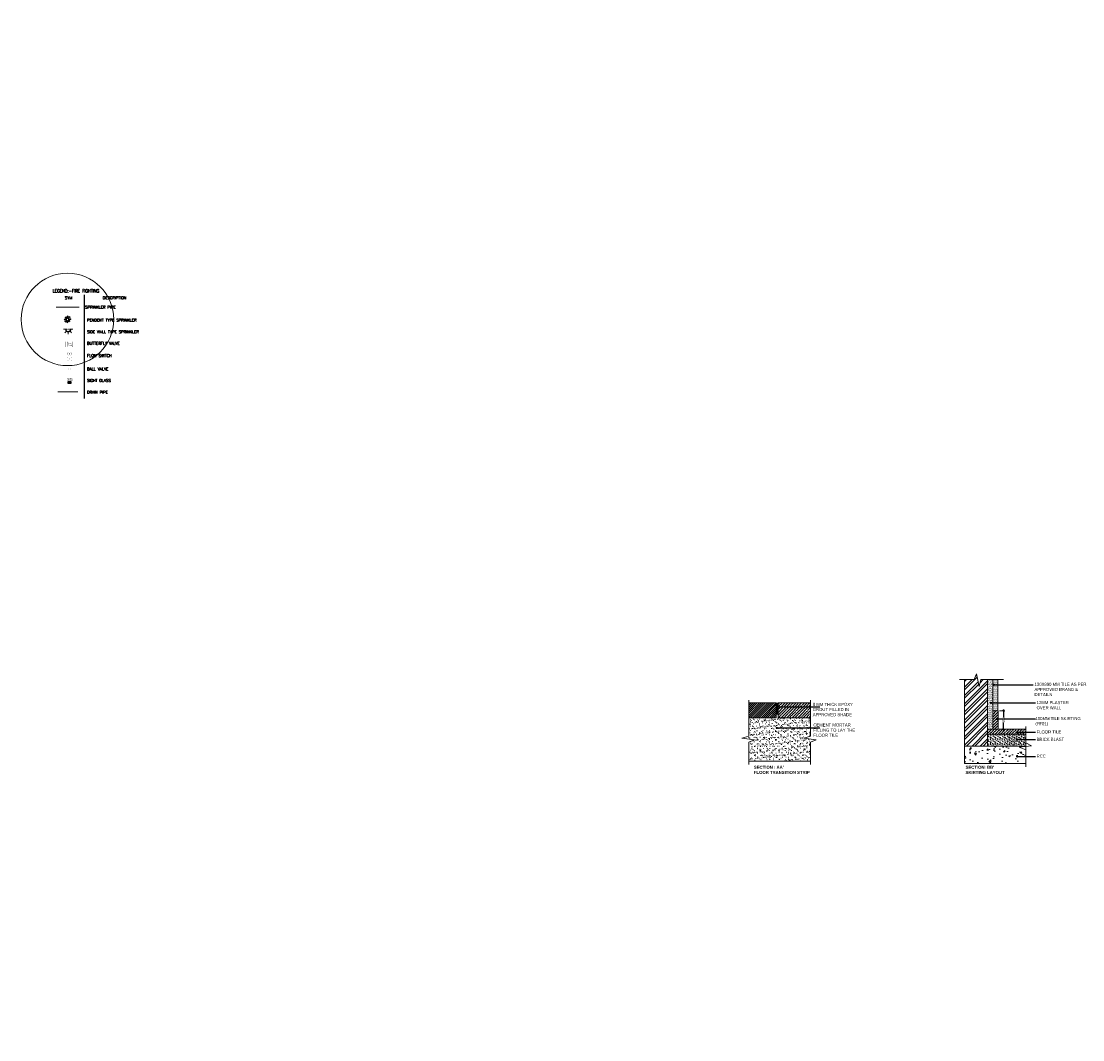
# Model space of a CAD drawing. Header units: millimetres. Extents: x -226731 to 126254, y -16359 to 60195.
# Tile 197 of 256: x -181630 to -147206, y 27150 to 60195. Entities that reach past the tile are written whole.
import ezdxf
from ezdxf.lldxf.tags import DXFTag

# ---------------------------------------------------------------- set-up
doc = ezdxf.new("R2010")
doc.units = ezdxf.units.MM
doc.header["$LTSCALE"] = 0.1
doc.header["$MEASUREMENT"] = 0
doc.header["$PDMODE"] = 35
doc.header["$PDSIZE"] = 1
for name, pattern in [('CENTER', [2, 1.25, -0.25, 0.25, -0.25]), ('CENTER2', [1.125, 0.75, -0.125, 0.125, -0.125]), ('CONTINOUS', [0, 0, 0])]:
    doc.linetypes.add(name, pattern=pattern)
doc.layers.get('0').update_dxf_attribs({"lineweight": 5})
doc.layers.get('Defpoints').update_dxf_attribs({"lineweight": 5})
for name, color, linetype, lineweight in [('-P-Text', 7, 'Continuous', 18), ('0_CCE_ FF_SIDE WALL SPRINKLER', 6, 'Continuous', 0), ('0_CCE_FF_100 DIA PIPE', 11, 'Continuous', 0), ('0_CCE_FF_DRAIN PIPE', 42, 'DASH', 0), ('DETAIL FLOOR', 7, 'Continuous', 5), ('DETAILS CIVIL', 7, 'Continuous', 5), ('MEP FLUSH WATER', 1, 'CENTER2', 40), ('SPRINKLER COVERAGE AREA', 1, 'Continuous', 9), ('TEXT', 70, 'Continuous', 5)]:
    doc.layers.add(name, color=color, linetype=linetype, lineweight=lineweight)
for name, color, linetype in [('0-CCE-FF-SIGHT GLASS', 7, 'Continuous'), ('0_CCE_FF_VALVES', 10, 'Continuous'), ('0_CCE_PLUMBIMG TEXT', 8, 'Continuous'), ('JMT-F-SPRINKLER', 50, 'Continuous')]:
    doc.layers.add(name, color=color, linetype=linetype)
doc.styles.add('50', font='arial.ttf', dxfattribs={"height": 75})
doc.styles.add('A2 FORMAT$0$Standard', font='arial.ttf')
doc.styles.add('ARIAL', font='arial.ttf')
doc.styles.add('RAJ', font='simplex.shx')
doc.styles.add('romance', font='romans.shx', dxfattribs={"width": 0.8})
doc.styles.get("Standard").update_dxf_attribs({"font": 'ARIALN.TTF'})
tags = doc.linetypes.add('DASH', pattern=[0.35, 0.25, -0.1]).pattern_tags.tags
tags[6:7] = [DXFTag(74, 4), DXFTag(75, 0), DXFTag(340, '0'), DXFTag(46, 1.0), DXFTag(50, 0.0), DXFTag(44, 0.0), DXFTag(45, 0.0)]
tags[4:5] = [DXFTag(74, 4), DXFTag(75, 0), DXFTag(340, '0'), DXFTag(46, 1.0), DXFTag(50, 0.0), DXFTag(44, 0.0), DXFTag(45, 0.0)]
doc.dimstyles.new('Dim50', dxfattribs={"dimtxt": 75, "dimasz": 75, "dimexe": 50, "dimexo": 50, "dimgap": 0.09, "dimtad": 0, "dimdec": 0, "dimzin": 0, "dimdsep": 46, "dimtxsty": '50', "dimblk": 'ARCHTICK', "dimcen": 0.09, "dimdle": 50, "dimclrd": 8, "dimclre": 8, "dimclrt": 2, "dimadec": 0, "dimazin": 0, "dimtfac": 1, "dimtdec": 0, "dimtofl": 0, "dimtmove": 0, "dimatfit": 3, "dimldrblk": 'DOT', "dimfxl": 0, "dimtolj": 1, "dimtzin": 0, "dimlwe": -1, "dimarcsym": 0})

# ---------------------------------------------------------------- blocks, each defined once
blk = doc.blocks.new('_ArchTick')
at = {"color": 0, "linetype": 'ByBlock', "const_width": 0.15}
blk.add_lwpolyline([(-0.5, -0.5), (0.5, 0.5)], dxfattribs=at)
blk = doc.blocks.new('_Dot')
at = {"color": 0, "linetype": 'ByBlock', "lineweight": -2}
blk.add_line((-0.5, 0), (-1, 0), dxfattribs=at)
at = {"color": 0, "linetype": 'ByBlock', "lineweight": 0, "const_width": 0.5}
blk.add_lwpolyline([(-0.25, 0, 1), (0.25, 0, 1)], format="xyb", close=True, dxfattribs=at)
blk = doc.blocks.new('*D397')
at = {"layer": 'Defpoints', "color": 0, "ltscale": 12, "transparency": 16777216}
for p in [(-149952, 37820), (-149952, 37229), (-149778, 37229)]:
    blk.add_point(p, dxfattribs=at)
at = {"layer": 'DETAIL FLOOR', "color": 8, "lineweight": -2, "ltscale": 12, "transparency": 16777216}
for p, q in [((-149778, 37870), (-149778, 37604)), ((-149778, 37179), (-149778, 37445))]:
    blk.add_line(p, q, dxfattribs=at)
at = {"layer": 'DETAIL FLOOR', "color": 8, "ltscale": 12, "transparency": 16777216}
for p, q in [((-149902, 37820), (-149728, 37820)), ((-149902, 37229), (-149728, 37229))]:
    blk.add_line(p, q, dxfattribs=at)
at = {"layer": 'DETAIL FLOOR', "color": 8, "lineweight": -2, "ltscale": 12, "transparency": 16777216, "xscale": 75, "yscale": 75, "zscale": 75}
for p, rotation in [((-149778, 37820), 90), ((-149778, 37229), 270)]:
    blk.add_blockref('_ArchTick', p, dxfattribs=dict(at, rotation=rotation))
at = {"layer": 'DETAIL FLOOR', "color": 2, "ltscale": 12, "transparency": 16777216, "insert": (-149778, 37524), "char_height": 75, "attachment_point": 5, "rotation": 90, "style": '50'}
blk.add_mtext('\\A1;\\A1;100', dxfattribs=at)
blk = doc.blocks.new('SIDE WALL SPK.')
at = {"ltscale": 0.5}
for p, q in [((-154, 154), (-240, 240)), ((0, 218), (0, 340)), ((154, 154), (240, 240)), ((-218, 0), (-340, 0)), ((218, 0), (340, 0))]:
    blk.add_line(p, q, dxfattribs=at)
at = {"linetype": 'CENTER', "ltscale": 24}
blk.add_line((-185, 0), (185, 0), dxfattribs=at)
for major_axis, start_param, end_param in [((-185, 0), 3.141597, 6.28319), ((-152, 0), 3.141596, 6.283189)]:
    blk.add_ellipse((0, 0), major_axis=major_axis, ratio=1, start_param=start_param, end_param=end_param, dxfattribs=at)
blk = doc.blocks.new('BFV')
at = {"linetype": 'Continuous', "lineweight": 13, "const_width": 281}
for points in [[(-4894, -2938), (-4894, 2712)], [(-3228, -2857), (-3228, 2631)], [(1149, 947), (2619, 2209)], [(3180, -2938), (3180, 2712)], [(4794, -2938), (4794, 2712)], [(-2580, -2255), (-1110, -992)]]:
    blk.add_lwpolyline(points, dxfattribs=at)
blk.add_lwpolyline([(-1489, 0, -1.12832068), (1446, -355, -0.88627286), (-1489, 0, 14.0250464)], format="xyb", dxfattribs=at)
blk = doc.blocks.new('FLOW SWITCH')
at = {"color": 7, "linetype": 'Continuous', "const_width": 150}
blk.add_lwpolyline([(-3340, 8907, -1), (3340, 8907, -1), (-3340, 8907, -1)], format="xyb", dxfattribs=at)
for points in [[(-1325, 5841), (-1325, 1089)], [(1325, 5841), (1325, 1089)]]:
    blk.add_lwpolyline(points, dxfattribs=at)
at = {"layer": 'MEP FLUSH WATER', "linetype": 'Continuous', "lineweight": 13, "const_width": 150}
for points in [[(3947, 3245), (-3947, -3245)], [(3947, -3245), (-3947, 3245)], [(-3947, 3245), (-3947, -3245)], [(3947, 3245), (3947, -3245)]]:
    blk.add_lwpolyline(points, dxfattribs=at)
at = {"color": 7, "style": 'A2 FORMAT$0$Standard'}
blk.add_text('F', height=2893, dxfattribs=at).set_placement((-1228, 6994))
blk = doc.blocks.new('BV')
at = {"linetype": 'Continuous', "const_width": 0.647}
for points in [[(-25, 18), (-25, -18)], [(-17, 18), (-17, -18)], [(0, 9), (0, 43)], [(17, 43), (0, 43)], [(17, 18), (17, -18)], [(25, 18), (25, -18)]]:
    blk.add_lwpolyline(points, dxfattribs=at)
blk.add_lwpolyline([(-9, 0, -1), (9, 0, -1), (-9, 0, 2.414214)], format="xyb", dxfattribs=at)
blk = doc.blocks.new('A$C2AD535C3')
at = {"layer": 'JMT-F-SPRINKLER'}
h = blk.add_hatch(color=1, dxfattribs=at)
edge = h.paths.add_edge_path()
edge.add_ellipse((0, 0), major_axis=(63.8, 63.8), ratio=1, start_angle=225, end_angle=405, ccw=False)
edge.add_ellipse((0, 0), major_axis=(63.8, 63.8), ratio=1, start_angle=45, end_angle=225, ccw=False)
edge = h.paths.add_edge_path(flags=16)
edge.add_ellipse((0, 0), major_axis=(-49.9, 49.9), ratio=1, start_angle=135, end_angle=315)
edge.add_ellipse((0, 0), major_axis=(-49.9, 49.9), ratio=1, start_angle=-45, end_angle=135)
at = {"layer": 'JMT-F-SPRINKLER', "color": 1}
for p, q in [((-185, 0), (-133, 26)), ((-133, 26), (-133, -26)), ((-131, 131), (-112, 76)), ((-131, 131), (-76, 112)), ((-76, 112), (-112, 76)), ((-50, 50), (-94, 94)), ((0, 185), (-26, 133)), ((26, 133), (-26, 133)), ((0, 185), (26, 133)), ((0, 71), (0, 133)), ((50, 50), (94, 94)), ((131, 131), (76, 112)), ((112, 76), (76, 112)), ((131, 131), (112, 76)), ((185, 0), (133, 26)), ((133, -26), (133, 26)), ((-185, 0), (-133, -26)), ((-71, 0), (-133, 0)), ((-131, -131), (-112, -76)), ((-131, -131), (-76, -112)), ((-76, -112), (-112, -76)), ((-50, -50), (-94, -94)), ((0, -185), (-26, -133)), ((-26, -133), (26, -133)), ((0, -71), (0, -133)), ((0, -185), (26, -133)), ((50, -50), (94, -94)), ((71, 0), (133, 0)), ((76, -112), (112, -76)), ((131, -131), (76, -112)), ((131, -131), (112, -76)), ((185, 0), (133, -26))]:
    blk.add_line(p, q, dxfattribs=at)
at = {"layer": 'JMT-F-SPRINKLER', "color": 1, "const_width": 7}
for points in [[(-50, -50), (50, 50)], [(-50, 50), (50, -50)]]:
    blk.add_lwpolyline(points, dxfattribs=at)
at = {"layer": 'JMT-F-SPRINKLER', "color": 1}
for radius in [90.2, 70.5]:
    blk.add_circle((0, 0), radius, dxfattribs=at)
at = {"layer": 'SPRINKLER COVERAGE AREA', "color": 1}
blk.add_circle((0, 0), 2500, dxfattribs=at)

msp = doc.modelspace()

# ---------------------------------------------------------------- hatches: boundary and pattern name
at = {"layer": 'DETAIL FLOOR', "ltscale": 12}
h = msp.add_hatch(dxfattribs=at)
h.set_pattern_fill('ANSI32', color=8, scale=20)
h.set_pattern_definition([(45, (1959.5, 59309.14), (-134.70384, 134.70384), []), (45, (2049.3, 59309.14), (-134.70384, 134.70384), [])])
h.paths.add_polyline_path([(-150289.8, 36676.6), (-150289.8, 37062.9), (-150289.8, 37228.7), (-150289.8, 38837.5), (-150514.4, 38837.5), (-150563, 38605.9), (-150654.1, 39022.8), (-150729, 38837.5), (-151036, 38837.5), (-151036, 36676.6)])
h = msp.add_hatch(dxfattribs=at)
h.set_pattern_fill('AR-SAND', color=8)
h.set_pattern_definition([(37.5, (1959.497, 59309.136), (-1.600031, 48.941324), [0, -38.608, 0, -43.18, 0, -41.275]), (7.5, (1959.5, 59309.136), (44.952328, 71.68251), [0, -20.828, 0, -34.798, 0, -13.335]), (327.5, (1928.255, 59309.136), (79.099237, 0.143718), [0, -12.7, 0, -45.72, 0, -59.69]), (317.5, (1928.255, 59309.136), (76.355645, 22.292932), [0, -6.35, 0, -29.972, 0, -34.29])])
h.paths.add_polyline_path([(-150289.8, 37228.7), (-150125, 37228.7), (-150125, 37820.1), (-150125, 38837.5), (-150289.8, 38837.5)])
h = msp.add_hatch(dxfattribs=at)
h.set_pattern_fill('DOTS', color=8, scale=14)
h.set_pattern_definition([(0, (1450.26, 58998.323), (11.1125, 22.225), [0, -22.225])])
h.paths.add_polyline_path([(-149956.3, 38837.5), (-150125, 38837.5), (-150125, 37820.1), (-149956.3, 37820.1)])
h = msp.add_hatch(dxfattribs=at)
h.set_pattern_fill('ANSI31', color=8, scale=15)
h.set_pattern_definition([(45, (1450.26, 58819.294), (-33.67596, 33.67596), [])])
h.paths.add_polyline_path([(-158036.3, 37599.7), (-157147.6, 37599.7), (-157147.6, 37714.9), (-157147.6, 38085.3), (-157273.7, 38085.3), (-158036.3, 38085.3)])
h = msp.add_hatch(color=8, dxfattribs=at)
h.dxf.hatch_style = 1
h.paths.add_polyline_path([(-157086.1, 38085.3), (-157147.6, 38085.3), (-157147.6, 37714.9), (-157086.1, 37714.9)])
h = msp.add_hatch(dxfattribs=at)
h.set_pattern_fill('ANSI35', color=8, scale=20)
h.set_pattern_definition([(45, (1450.26, 58998.32), (-89.80256, 89.80256), []), (45, (1540.06, 58998.32), (-89.80256, 89.80256), [158.75, -31.75, 0, -31.75])])
h.paths.add_polyline_path([(-156031.4, 37599.7), (-156031.4, 38085.3), (-156961.7, 38085.3), (-157086.1, 38085.3), (-157086.1, 37714.9), (-157086.1, 37599.7)])
h = msp.add_hatch(dxfattribs=at)
h.set_pattern_fill('AR-SAND', color=8, scale=3)
h.set_pattern_definition([(37.5, (1450.26, 58819.3), (-4.80009, 146.82397), [0, -115.824, 0, -129.54, 0, -123.825]), (7.5, (1450.26, 58819.3), (134.85698, 215.04753), [0, -62.484, 0, -104.394, 0, -40.005]), (327.5, (1356.53, 58819.3), (237.29771, 0.43116), [0, -38.1, 0, -137.16, 0, -179.07]), (317.5, (1356.53, 58819.3), (229.06694, 66.8788), [0, -19.05, 0, -89.916, 0, -102.87])])
h.paths.add_polyline_path([(-158036.3, 37000.3), (-158036.3, 36905.1), (-157854.8, 36878.9), (-158036.3, 36803.6), (-158036.3, 36187), (-156031.4, 36187), (-156031.4, 36803.6), (-156031.4, 36905.1), (-156252.9, 36937.2), (-156031.4, 37000.3), (-156031.4, 37599.7), (-157086.1, 37599.7), (-157086.1, 37714.9), (-157147.6, 37714.9), (-157147.6, 37599.7), (-158036.3, 37599.7)])
h = msp.add_hatch(dxfattribs=at)
h.set_pattern_fill('ANSI31', color=8, scale=20)
h.set_pattern_definition([(45, (1959.5, 59309.136), (-44.90128, 44.90128), [])])
h.paths.add_polyline_path([(-150125, 37228.7), (-149952.3, 37228.7), (-149952.3, 37820.1), (-150125, 37820.1)])
h = msp.add_hatch(dxfattribs=at)
h.set_pattern_fill('ANSI36', color=8, scale=20)
h.set_pattern_definition([(45, (1959.5, 59309.136), (33.67596, 123.478522), [158.75, -31.75, 0, -31.75])])
h.paths.add_polyline_path([(-150289.8, 37062.9), (-149051.3, 37062.9), (-149051.3, 37228.7), (-149952.3, 37228.7), (-150125, 37228.7), (-150289.8, 37228.7)])
h = msp.add_hatch(dxfattribs=at)
h.set_pattern_fill('CONCRE', color=8, scale=6)
h.set_pattern_definition([(0, (1959.5, 59309.14), (152.4, 152.4), [19.05, -133.35]), (90, (1959.5, 59309.14), (-152.4, 152.4), [19.05, -133.35]), (135, (1978.55, 59309.14), (-152.4, 2e-14), [26.94077, -188.58538]), (0, (1977.5, 59394.86), (152.4, 152.4), [19.05, -133.35]), (45, (1988.07, 59385.34), (0, 152.4), [13.47038, -202.05576]), (135, (1988.07, 59385.34), (-152.4, 2e-14), [13.47038, -202.05576]), (0, (2035.7, 59432.96), (152.4, 152.4), [26.94077, -125.45923]), (45, (2035.7, 59432.96), (0, 152.4), [19.05, -196.47615]), (135, (2062.64, 59432.96), (-152.4, 2e-14), [19.05, -196.47615]), (90, (2064.27, 59347.24), (-152.4, 152.4), [19.05, -133.35]), (45, (2064.27, 59347.24), (0, 152.4), [13.47038, -202.05576]), (135, (2073.8, 59356.76), (-152.4, 2e-14), [13.47038, -202.05576]), (0, (1978.55, 59347.24), (152.4, 152.4), [9.525, -127.635]), (0, (2092.85, 59385.34), (152.4, 152.4), [9.525, -127.635]), (90, (2045.22, 59404.39), (-152.4, 152.4), [9.525, -127.635]), (135, (2064.27, 59318.66), (-152.4, 2e-14), [13.47038, -202.05576]), (135, (1997.6, 59423.44), (-152.4, 2e-14), [13.47038, -202.05576]), (45, (2030.93, 59359.14), (0, 152.4), [13.47038, -202.05576]), (90, (2011.88, 59328.19), (-152.4, 152.4), [2.38125, -150.01875]), (90, (2019.03, 59392.48), (-152.4, 152.4), [2.38125, -150.01875]), (90, (2090.47, 59418.67), (-152.4, 152.4), [2.38125, -150.01875]), (90, (2092.85, 59337.71), (-152.4, 152.4), [2.38125, -150.01875])])
h.paths.add_polyline_path([(-149051.3, 36676.6), (-149051.3, 36786.1), (-149051.3, 37062.9), (-150289.8, 37062.9), (-150289.8, 36676.6)])
h = msp.add_hatch(dxfattribs=at)
h.set_pattern_fill('AR-CONC', color=8, scale=3)
h.set_pattern_definition([(50, (1959.5, 59309.14), (546.554, -47.8173), [57.15, -628.65]), (355, (1959.5, 59309.14), (-105.7303, 573.1705), [45.72, -502.9218]), (100.45144, (2005.04, 59305.15), (440.8237, 525.3533), [48.57, -534.2707]), (46.1842, (1959.5, 59461.54), (813.237, -126.127), [85.725, -942.975]), (96.63556, (2027.3, 59451), (712.2124, 742.2784), [72.855, -801.407]), (351.18415, (1959.5, 59461.5), (712.2124, 742.2784), [68.58, -754.379]), (21, (2035.7, 59423.44), (454.8432, -306.7956), [57.15, -628.65]), (326, (2035.7, 59423.44), (185.406, 552.564), [45.72, -502.92]), (71.45144, (2073.6, 59397.87), (640.2493, 245.7683), [48.57, -534.2698]), (37.5, (1959.5, 59309.14), (9.2658, 253.66512), [0, -496.824, 0, -510.54, 0, -504.825]), (7.5, (1959.5, 59309.14), (200.459, 300.54172), [0, -291.084, 0, -485.394, 0, -192.405]), (327.5, (1789.57, 59309.14), (406.77179, -17.18623), [0, -190.5, 0, -594.36, 0, -788.67]), (317.5, (1713.37, 59309.14), (444.38754, 76.2795), [0, -247.65, 0, -394.716, 0, -560.07])])
h.paths.add_polyline_path([(-149051.3, 36664.8), (-149051.3, 36676.6), (-150289.8, 36676.6), (-151036, 36676.6), (-151036, 36116.9), (-149051.3, 36116.9), (-149051.3, 36560.9), (-149272.7, 36643.1)])

# ---------------------------------------------------------------- linework, layer by layer
at = {"layer": '0-CCE-FF-SIGHT GLASS', "color": 7, "linetype": 'Continuous'}
msp.add_lwpolyline([(-180018, 48505.7), (-180018, 48445.7), (-180108, 48445.7), (-180108, 48505.7)], close=True, dxfattribs=at)
msp.add_circle((-180063, 48475.7), 18, dxfattribs=at)
at = {"layer": '0_CCE_FF_100 DIA PIPE', "color": 1, "linetype": 'CENTER', "ltscale": 25, "const_width": 38.4}
msp.add_lwpolyline([(-179743.1, 50918.8), (-180505.6, 50918.8)], dxfattribs=at)
at = {"layer": '0_CCE_FF_DRAIN PIPE', "linetype": 'CONTINOUS', "ltscale": 0.1, "const_width": 36, "elevation": 0}
msp.add_lwpolyline([(-179788.3, 48168.6), (-180452.7, 48168.6)], dxfattribs=at)
at = {"layer": '0_CCE_PLUMBIMG TEXT', "color": 7}
msp.add_line((-179589.2, 51318.4), (-179589.2, 47952.9), dxfattribs=at)
at = {"layer": '0_CCE_PLUMBIMG TEXT', "color": 7, "const_width": 0.429}
for points in [[(-177460.4, 47952.9), (-177460.4, 51318.4), (-180623.3, 51318.4), (-180623.3, 47952.9)], [(-180623.3, 51318.4), (-177460.4, 51318.4)], [(-180623.3, 51107.8), (-177460.4, 51107.8)], [(-180623.3, 50713.4), (-177460.4, 50713.4)], [(-180623.3, 50319), (-177460.4, 50319)], [(-180623.3, 49924.7), (-177460.4, 49924.7)], [(-180623.3, 49530.3), (-177460.4, 49530.3)], [(-180623.3, 49135.9), (-177460.4, 49135.9)], [(-180623.3, 48741.6), (-177460.4, 48741.6)], [(-180623.3, 48347.2), (-177460.4, 48347.2)], [(-180623.3, 47952.9), (-177460.4, 47952.9)], [(-180623.3, 47952.9), (-177460.4, 47952.9)], [(-180623.3, 47952.9), (-177460.4, 47952.9)], [(-180623.3, 47952.9), (-177460.4, 47952.9)], [(-180623.3, 47952.9), (-177460.4, 47952.9)]]:
    msp.add_lwpolyline(points, dxfattribs=at)
at = {"layer": 'DETAIL FLOOR', "color": 8, "ltscale": 12}
for points in [[(-151206.7, 38837.5), (-150729, 38837.5), (-150654.1, 39022.8), (-150563, 38605.9), (-150514.4, 38837.5), (-149779.6, 38837.5)], [(-150729, 38837.5), (-151036, 38837.5), (-151036, 36676.6), (-150289.8, 36676.6), (-150289.8, 38837.5), (-150514.4, 38837.5)], [(-149956.3, 38837.5), (-149956.3, 37820.1), (-150125, 37820.1), (-150125, 37820.1)], [(-158036.3, 38168.3), (-158036.3, 37000.3), (-158257.8, 36937.2), (-157854.8, 36878.9), (-158036.3, 36803.6), (-158036.3, 36078.1)], [(-156961.7, 38085.3), (-157086.1, 38085.3), (-157086.1, 37714.9), (-157147.6, 37714.9), (-157147.6, 38085.3), (-157273.7, 38085.3)], [(-156031.4, 38168.3), (-156031.4, 37000.3), (-156252.9, 36937.2), (-155849.8, 36878.9), (-156031.4, 36803.6), (-156031.4, 36078.1)], [(-158036.3, 37000.3), (-158036.3, 37599.7), (-157147.6, 37599.7)], [(-157086.1, 37599.7), (-156031.4, 37599.7), (-156031.4, 37000.3)], [(-149051.3, 37311.8), (-149051.3, 36786.1), (-148872.9, 36682.3), (-149272.7, 36643.1), (-149051.3, 36560.9), (-149051.3, 35999.8)], [(-156031.4, 36803.6), (-156031.4, 36187), (-158036.3, 36187), (-158036.3, 36803.6)]]:
    msp.add_lwpolyline(points, dxfattribs=at)
for points in [[(-150125, 37228.7), (-150289.8, 37228.7), (-150289.8, 38837.5), (-150125, 38837.5)], [(-158036.3, 38085.3), (-157147.6, 38085.3), (-157147.6, 37599.7), (-158036.3, 37599.7)], [(-157086.1, 38085.3), (-156031.4, 38085.3), (-156031.4, 37599.7), (-157086.1, 37599.7)], [(-149952.3, 37228.7), (-150125, 37228.7), (-150125, 37820.1), (-149952.3, 37820.1)], [(-150289.8, 37062.9), (-149051.3, 37062.9), (-149051.3, 37228.7), (-150289.8, 37228.7)], [(-150289.8, 36676.6), (-149051.3, 36676.6), (-149051.3, 37062.9), (-150289.8, 37062.9)], [(-151036, 36676.6), (-149051.3, 36676.6), (-149051.3, 36116.9), (-151036, 36116.9)]]:
    msp.add_lwpolyline(points, close=True, dxfattribs=at)

# ---------------------------------------------------------------- block references
at = {"layer": '0_CCE_ FF_SIDE WALL SPRINKLER', "color": 240, "extrusion": (0, 0, -1), "xscale": 0.6, "yscale": 0.6, "zscale": -0.6, "rotation": 180}
msp.add_blockref('A$C2AD535C3', (180130.4, 50521.3, 0), dxfattribs=at)
at = {"layer": '0_CCE_ FF_SIDE WALL SPRINKLER', "color": 240, "xscale": -0.4547827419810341, "yscale": 0.4547827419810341, "zscale": 0.4547827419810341, "rotation": 180}
msp.add_blockref('SIDE WALL SPK.', (-180107.8, 50199.3), dxfattribs=at)
at = {"layer": '0_CCE_FF_VALVES', "xscale": -0.0294511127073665, "yscale": 0.02945111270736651, "zscale": 0.02945111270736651, "rotation": 180}
msp.add_blockref('BFV', (-180049.7, 49710.7), dxfattribs=at)
at = {"layer": '0_CCE_FF_VALVES'}
for name, p, xscale, yscale, zscale in [('FLOW SWITCH', (-180065.3, 49231.9), 0.01979114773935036, 0.01979114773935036, 0.01979114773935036), ('BV', (-180069.9, 48913.6), -3.065852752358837, 3.065852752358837, 3.065852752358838)]:
    msp.add_blockref(name, p, dxfattribs=dict(at, xscale=xscale, yscale=yscale, zscale=zscale))

# ---------------------------------------------------------------- texts
at = {"layer": '-P-Text', "color": 0, "linetype": 'Continuous', "style": 'romance'}
for s, p in [('SYM', (-180214.4, 51177, 0)), (' SPRINKLER PIPE', (-179614.7, 50872, 0)), ('DESCRIPTION', (-178986.5, 51177, 0)), ('PENDENT TYPE SPRINKLER', (-179495.9, 50454.6, 0)), ('SIDE WALL TYPE SPRINKLER', (-179495.9, 50074.7, 0)), ('BUTTERFLY VALVE', (-179495.9, 49700, 0)), ('FLOW SWITCH', (-179495.9, 49300.1, 0)), ('BALL VALVE', (-179495.9, 48865.8, 0)), ('SIGHT GLASS', (-179495.9, 48494.5, 0)), ('DRAIN PIPE', (-179495.9, 48111.9, 0))]:
    msp.add_text(s, height=90, dxfattribs=at).set_placement(p)
at = {"layer": '0-CCE-FF-SIGHT GLASS', "color": 7, "linetype": 'Continuous', "insert": (-180143.7, 48529.5), "char_height": 90, "width": 326.507, "attachment_point": 7, "rotation": 0, "style": 'ARIAL'}
msp.add_mtext('SG', dxfattribs=at)
at = {"layer": '0_CCE_PLUMBIMG TEXT', "color": 7, "style": 'RAJ', "width": 0.9}
msp.add_text('LEGEND:-FIRE FIGHTING', height=105.111, dxfattribs=at).set_placement((-180614.8, 51393.1, 0))
at = {"layer": 'DETAIL FLOOR', "color": 8, "ltscale": 12, "char_height": 100, "attachment_point": 1}
for s, insert, width in [('130X800 MM TILE AS PER APPROVED BRAND & DETAILS', (-148771.7, 38732.2), 1594.259), ('8 MM THICK EPOXY GROUT FILLED IN APPROVED SHADE', (-155961.2, 38080.8), 1396.026), ('12MM PLASTER OVER WALL', (-148702.4, 38138.9), 986.631), ('100MM TILE SKIRTING (FF01)', (-148740.4, 37621.5), 1234.064), ('CEMENT MORTAR FILLING TO LAY THE FLOOR TILE', (-155940.9, 37413.2), 1130.568), ('FLOOR TILE', (-148702.4, 37186.4), 1625.475), ('BRICK BLAST', (-148702.4, 36947), 1625.475), ('RCC', (-148702.4, 36402.1), 1625.475)]:
    msp.add_mtext(s, dxfattribs=dict(at, insert=insert, width=width))
at = {"layer": 'DETAILS CIVIL', "color": 8, "ltscale": 12, "char_height": 100, "width": 2908.809, "attachment_point": 1}
for s, insert in [("{\\fCentury Gothic|b1|i0|c0|p34;SECTION : AA'\\PFLOOR TRANSITION STRIP}", (-157871.5, 36040.3)), ("{\\fCentury Gothic|b1|i0|c0|p34;SECTION: BB'\\PSKIRTING LAYOUT}", (-151006.7, 36040.3))]:
    msp.add_mtext(s, dxfattribs=dict(at, insert=insert))
at = {"layer": 'TEXT', "color": 8, "char_height": 100, "width": 1570.504, "attachment_point": 1, "rotation": 90}
for s, insert in [('\\pi444.495;HAND WASH', (-163293.7, 15378.7)), ('\\pi410.4568;LINEAR SOFA', (-154840.8, 12362.8))]:
    msp.add_mtext(s, dxfattribs=dict(at, insert=insert))

# ---------------------------------------------------------------- dimensions: what is measured, and where the dimension line sits
at = {"layer": 'DETAIL FLOOR', "color": 8, "ltscale": 12}
dim = msp.add_linear_dim(base=(-149778.5, 37228.7), p1=(-149952.3, 37820.1), p2=(-149952.3, 37228.7), angle=90, text='\\A1;100', dimstyle='Dim50', override={"dimtxsty": '50'}, dxfattribs=at)
dim.commit()
dim.dimension.update_dxf_attribs({"geometry": '*D397', "text_midpoint": (-149778.5, 37524.4)})

# ---------------------------------------------------------------- leaders
for points in [[(-150092.3, 38667.1), (-148812.1, 38667.1)], [(-157125, 37949.9), (-155735.4, 37949.9)], [(-150184.9, 38078.4), (-148742.2, 38078.4)], [(-149986.2, 37562.1), (-148736.3, 37562.1)], [(-157125, 37266.1), (-155735.4, 37266.1)], [(-149333.5, 37126.9), (-148736.3, 37126.9)], [(-149333.5, 36887.5), (-148736.3, 36887.5)], [(-149333.5, 36342.6), (-148736.3, 36342.6)]]:
    msp.add_leader(points, dimstyle='Dim50', override={"dimgap": 10, "dimtad": 0}, dxfattribs=at)

doc.saveas('drawing.dxf')
